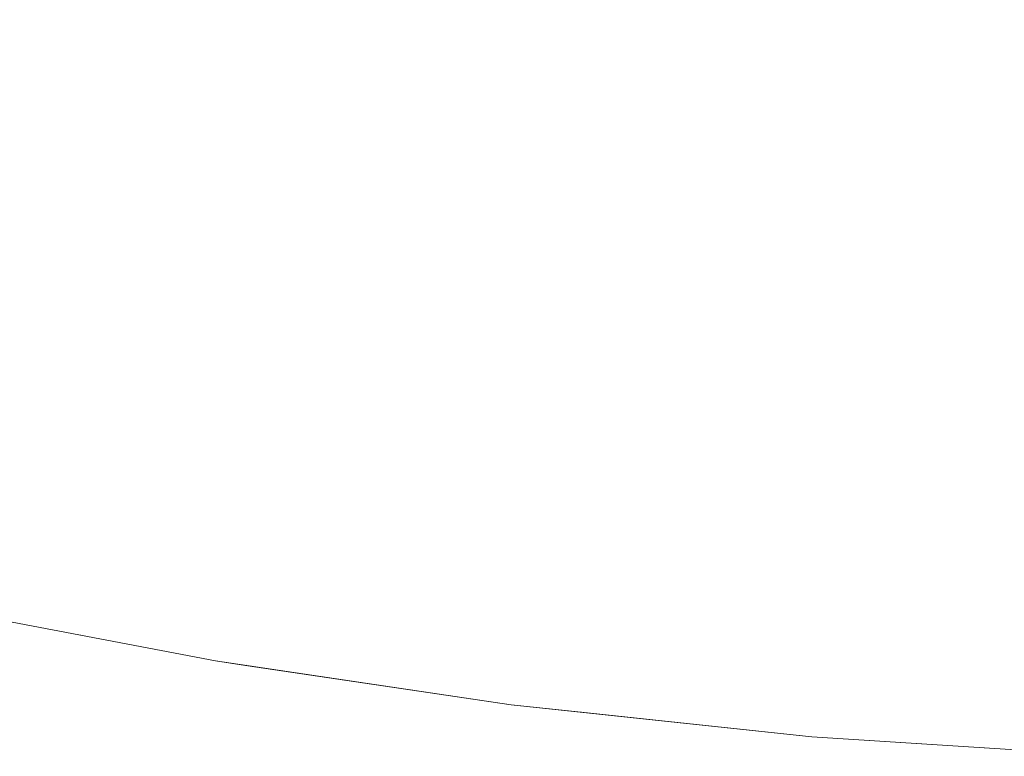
# Model space of a CAD drawing. Header units: centimetres. Extents: x -35.1 to 36.2, y 3.4 to 5.2.
# Tile 23 of 256: x -34.9872 to -34.9633, y 3.4004 to 3.4183. Entities that reach past the tile are written whole.
import ezdxf

# ---------------------------------------------------------------- set-up
doc = ezdxf.new("R2010")
doc.units = ezdxf.units.CM
doc.header["$LTSCALE"] = 2.54
doc.layers.add('Lucido design-1', color=7, linetype='Continuous')

# ---------------------------------------------------------------- blocks, each defined once
blk = doc.blocks.new('Gruppo-4-1')
at = {"color": 7, "linetype": 'Continuous', "lineweight": 9}
for points, invisible_edges in [([(-34.983683, 3.419661, -1872.260948), (-34.986963, 3.420406, -1872.260948), (-34.987591, 3.41894, -1872.263387), (-34.984251, 3.418182, -1872.263387)], 15), ([(-34.984251, 3.418182, -1872.967641), (-34.987591, 3.41894, -1872.967641), (-34.986963, 3.420406, -1872.97008), (-34.983683, 3.419661, -1872.97008)], 15), ([(-34.976999, 3.418393, -1872.260948), (-34.973602, 3.417871, -1872.260948), (-34.973206, 3.419438, -1872.258575), (-34.976538, 3.419949, -1872.258575)], 15), ([(-34.976538, 3.419949, -1872.972454), (-34.973206, 3.419438, -1872.972454), (-34.973602, 3.417871, -1872.97008), (-34.976999, 3.418393, -1872.97008)], 15), ([(-34.984251, 3.418182, -1872.263387), (-34.980867, 3.417498, -1872.263387), (-34.98036, 3.41899, -1872.260948), (-34.983683, 3.419661, -1872.260948)], 15), ([(-34.983683, 3.419661, -1872.97008), (-34.98036, 3.41899, -1872.97008), (-34.980867, 3.417498, -1872.967641), (-34.984251, 3.418182, -1872.967641)], 15), ([(-34.969845, 3.419003, -1872.258575), (-34.973206, 3.419438, -1872.258575), (-34.973602, 3.417871, -1872.260948), (-34.970176, 3.417428, -1872.260948)], 15), ([(-34.970176, 3.417428, -1872.97008), (-34.973602, 3.417871, -1872.97008), (-34.973206, 3.419438, -1872.972454), (-34.969845, 3.419003, -1872.972454)], 15), ([(-34.976999, 3.418393, -1872.260948), (-34.98036, 3.41899, -1872.260948), (-34.980867, 3.417498, -1872.263387), (-34.977443, 3.41689, -1872.263387)], 15), ([(-34.977443, 3.41689, -1872.967641), (-34.980867, 3.417498, -1872.967641), (-34.98036, 3.41899, -1872.97008), (-34.976999, 3.418393, -1872.97008)], 15), ([(-34.970176, 3.417428, -1872.260948), (-34.966724, 3.417063, -1872.260948), (-34.966459, 3.418645, -1872.258575), (-34.969845, 3.419003, -1872.258575)], 15), ([(-34.969845, 3.419003, -1872.972454), (-34.966459, 3.418645, -1872.972454), (-34.966724, 3.417063, -1872.97008), (-34.970176, 3.417428, -1872.97008)], 15), ([(-34.984251, 3.418182, -1872.263387), (-34.987591, 3.41894, -1872.263387), (-34.988195, 3.417531, -1872.26589), (-34.984797, 3.41676, -1872.26589)], 15), ([(-34.984797, 3.41676, -1872.965138), (-34.988195, 3.417531, -1872.965138), (-34.987591, 3.41894, -1872.967641), (-34.984251, 3.418182, -1872.967641)], 15), ([(-34.963053, 3.418366, -1872.258575), (-34.966459, 3.418645, -1872.258575), (-34.966724, 3.417063, -1872.260948), (-34.963253, 3.416779, -1872.260948)], 15), ([(-34.963253, 3.416779, -1872.97008), (-34.966724, 3.417063, -1872.97008), (-34.966459, 3.418645, -1872.972454), (-34.963053, 3.418366, -1872.972454)], 15), ([(-34.977443, 3.41689, -1872.263387), (-34.973985, 3.41636, -1872.263387), (-34.973602, 3.417871, -1872.260948), (-34.976999, 3.418393, -1872.260948)], 15), ([(-34.976999, 3.418393, -1872.97008), (-34.973602, 3.417871, -1872.97008), (-34.973985, 3.41636, -1872.967641), (-34.977443, 3.41689, -1872.967641)], 15), ([(-34.984797, 3.41676, -1872.26589), (-34.981354, 3.416065, -1872.26589), (-34.980867, 3.417498, -1872.263387), (-34.984251, 3.418182, -1872.263387)], 15), ([(-34.984251, 3.418182, -1872.967641), (-34.980867, 3.417498, -1872.967641), (-34.981354, 3.416065, -1872.965138), (-34.984797, 3.41676, -1872.965138)], 15), ([(-34.970176, 3.417428, -1872.260948), (-34.973602, 3.417871, -1872.260948), (-34.973985, 3.41636, -1872.263387), (-34.970495, 3.415908, -1872.263387)], 15), ([(-34.970495, 3.415908, -1872.967641), (-34.973985, 3.41636, -1872.967641), (-34.973602, 3.417871, -1872.97008), (-34.970176, 3.417428, -1872.97008)], 15), ([(-34.984797, 3.41676, -1872.26589), (-34.988195, 3.417531, -1872.26589), (-34.988773, 3.416182, -1872.268455), (-34.985319, 3.415399, -1872.268455)], 15), ([(-34.985319, 3.415399, -1872.962573), (-34.988773, 3.416182, -1872.962573), (-34.988195, 3.417531, -1872.965138), (-34.984797, 3.41676, -1872.965138)], 15), ([(-34.977443, 3.41689, -1872.263387), (-34.980867, 3.417498, -1872.263387), (-34.981354, 3.416065, -1872.26589), (-34.977871, 3.415446, -1872.26589)], 15), ([(-34.977871, 3.415446, -1872.965138), (-34.981354, 3.416065, -1872.965138), (-34.980867, 3.417498, -1872.967641), (-34.977443, 3.41689, -1872.967641)], 15), ([(-34.970495, 3.415908, -1872.263387), (-34.966981, 3.415537, -1872.263387), (-34.966724, 3.417063, -1872.260948), (-34.970176, 3.417428, -1872.260948)], 15), ([(-34.970176, 3.417428, -1872.97008), (-34.966724, 3.417063, -1872.97008), (-34.966981, 3.415537, -1872.967641), (-34.970495, 3.415908, -1872.967641)], 15), ([(-34.977871, 3.415446, -1872.26589), (-34.974352, 3.414906, -1872.26589), (-34.973985, 3.41636, -1872.263387), (-34.977443, 3.41689, -1872.263387)], 15), ([(-34.977443, 3.41689, -1872.967641), (-34.973985, 3.41636, -1872.967641), (-34.974352, 3.414906, -1872.965138), (-34.977871, 3.415446, -1872.965138)], 15), ([(-34.963253, 3.416779, -1872.260948), (-34.966724, 3.417063, -1872.260948), (-34.966981, 3.415537, -1872.263387), (-34.963445, 3.415247, -1872.263387)], 15), ([(-34.963445, 3.415247, -1872.967641), (-34.966981, 3.415537, -1872.967641), (-34.966724, 3.417063, -1872.97008), (-34.963253, 3.416779, -1872.97008)], 15), ([(-34.985319, 3.415399, -1872.268455), (-34.981821, 3.414692, -1872.268455), (-34.981354, 3.416065, -1872.26589), (-34.984797, 3.41676, -1872.26589)], 15), ([(-34.984797, 3.41676, -1872.965138), (-34.981354, 3.416065, -1872.965138), (-34.981821, 3.414692, -1872.962573), (-34.985319, 3.415399, -1872.962573)], 15), ([(-34.963445, 3.415247, -1872.263387), (-34.959894, 3.415039, -1872.263387), (-34.959766, 3.416575, -1872.260948), (-34.963253, 3.416779, -1872.260948)], 15), ([(-34.963253, 3.416779, -1872.97008), (-34.959766, 3.416575, -1872.97008), (-34.959894, 3.415039, -1872.967641), (-34.963445, 3.415247, -1872.967641)], 15), ([(-34.970495, 3.415908, -1872.263387), (-34.973985, 3.41636, -1872.263387), (-34.974352, 3.414906, -1872.26589), (-34.970803, 3.414447, -1872.26589)], 15), ([(-34.970803, 3.414447, -1872.965138), (-34.974352, 3.414906, -1872.965138), (-34.973985, 3.41636, -1872.967641), (-34.970495, 3.415908, -1872.967641)], 15), ([(-34.985319, 3.415399, -1872.268455), (-34.988773, 3.416182, -1872.268455), (-34.989324, 3.414896, -1872.27108), (-34.985818, 3.414101, -1872.27108)], 15), ([(-34.985818, 3.414101, -1872.959948), (-34.989324, 3.414896, -1872.959948), (-34.988773, 3.416182, -1872.962573), (-34.985319, 3.415399, -1872.962573)], 15), ([(-34.977871, 3.415446, -1872.26589), (-34.981354, 3.416065, -1872.26589), (-34.981821, 3.414692, -1872.268455), (-34.978281, 3.414063, -1872.268455)], 15), ([(-34.978281, 3.414063, -1872.962573), (-34.981821, 3.414692, -1872.962573), (-34.981354, 3.416065, -1872.965138), (-34.977871, 3.415446, -1872.965138)], 15), ([(-34.970803, 3.414447, -1872.26589), (-34.967227, 3.414069, -1872.26589), (-34.966981, 3.415537, -1872.263387), (-34.970495, 3.415908, -1872.263387)], 15), ([(-34.970495, 3.415908, -1872.967641), (-34.966981, 3.415537, -1872.967641), (-34.967227, 3.414069, -1872.965138), (-34.970803, 3.414447, -1872.965138)], 15), ([(-34.985818, 3.414101, -1872.27108), (-34.982265, 3.413383, -1872.27108), (-34.981821, 3.414692, -1872.268455), (-34.985319, 3.415399, -1872.268455)], 15), ([(-34.985319, 3.415399, -1872.962573), (-34.981821, 3.414692, -1872.962573), (-34.982265, 3.413383, -1872.959948), (-34.985818, 3.414101, -1872.959948)], 15), ([(-34.978281, 3.414063, -1872.268455), (-34.974705, 3.413514, -1872.268455), (-34.974352, 3.414906, -1872.26589), (-34.977871, 3.415446, -1872.26589)], 15), ([(-34.977871, 3.415446, -1872.965138), (-34.974352, 3.414906, -1872.965138), (-34.974705, 3.413514, -1872.962573), (-34.978281, 3.414063, -1872.962573)], 15), ([(-34.963445, 3.415247, -1872.263387), (-34.966981, 3.415537, -1872.263387), (-34.967227, 3.414069, -1872.26589), (-34.96363, 3.413774, -1872.26589)], 15), ([(-34.96363, 3.413774, -1872.965138), (-34.967227, 3.414069, -1872.965138), (-34.966981, 3.415537, -1872.967641), (-34.963445, 3.415247, -1872.967641)], 15), ([(-34.96363, 3.413774, -1872.26589), (-34.960018, 3.413563, -1872.26589), (-34.959894, 3.415039, -1872.263387), (-34.963445, 3.415247, -1872.263387)], 15), ([(-34.963445, 3.415247, -1872.967641), (-34.959894, 3.415039, -1872.967641), (-34.960018, 3.413563, -1872.965138), (-34.96363, 3.413774, -1872.965138)], 15), ([(-34.985818, 3.414101, -1872.27108), (-34.989324, 3.414896, -1872.27108), (-34.989846, 3.413676, -1872.273762), (-34.98629, 3.412869, -1872.273762)], 15), ([(-34.98629, 3.412869, -1872.957266), (-34.989846, 3.413676, -1872.957266), (-34.989324, 3.414896, -1872.959948), (-34.985818, 3.414101, -1872.959948)], 15), ([(-34.978281, 3.414063, -1872.268455), (-34.981821, 3.414692, -1872.268455), (-34.982265, 3.413383, -1872.27108), (-34.978671, 3.412744, -1872.27108)], 15), ([(-34.978671, 3.412744, -1872.959948), (-34.982265, 3.413383, -1872.959948), (-34.981821, 3.414692, -1872.962573), (-34.978281, 3.414063, -1872.962573)], 15), ([(-34.970803, 3.414447, -1872.26589), (-34.974352, 3.414906, -1872.26589), (-34.974705, 3.413514, -1872.268455), (-34.971097, 3.413047, -1872.268455)], 15), ([(-34.971097, 3.413047, -1872.962573), (-34.974705, 3.413514, -1872.962573), (-34.974352, 3.414906, -1872.965138), (-34.970803, 3.414447, -1872.965138)], 15), ([(-34.971097, 3.413047, -1872.268455), (-34.967463, 3.412663, -1872.268455), (-34.967227, 3.414069, -1872.26589), (-34.970803, 3.414447, -1872.26589)], 15), ([(-34.970803, 3.414447, -1872.965138), (-34.967227, 3.414069, -1872.965138), (-34.967463, 3.412663, -1872.962573), (-34.971097, 3.413047, -1872.962573)], 15), ([(-34.98629, 3.412869, -1872.273762), (-34.982687, 3.412141, -1872.273762), (-34.982265, 3.413383, -1872.27108), (-34.985818, 3.414101, -1872.27108)], 15), ([(-34.985818, 3.414101, -1872.959948), (-34.982265, 3.413383, -1872.959948), (-34.982687, 3.412141, -1872.957266), (-34.98629, 3.412869, -1872.957266)], 15), ([(-34.978671, 3.412744, -1872.27108), (-34.97504, 3.412187, -1872.27108), (-34.974705, 3.413514, -1872.268455), (-34.978281, 3.414063, -1872.268455)], 15), ([(-34.978281, 3.414063, -1872.962573), (-34.974705, 3.413514, -1872.962573), (-34.97504, 3.412187, -1872.959948), (-34.978671, 3.412744, -1872.959948)], 15), ([(-34.96363, 3.413774, -1872.26589), (-34.967227, 3.414069, -1872.26589), (-34.967463, 3.412663, -1872.268455), (-34.963808, 3.412364, -1872.268455)], 15), ([(-34.963808, 3.412364, -1872.962573), (-34.967463, 3.412663, -1872.962573), (-34.967227, 3.414069, -1872.965138), (-34.96363, 3.413774, -1872.965138)], 15), ([(-34.963808, 3.412364, -1872.268455), (-34.960136, 3.412149, -1872.268455), (-34.960018, 3.413563, -1872.26589), (-34.96363, 3.413774, -1872.26589)], 15), ([(-34.96363, 3.413774, -1872.965138), (-34.960018, 3.413563, -1872.965138), (-34.960136, 3.412149, -1872.962573), (-34.963808, 3.412364, -1872.962573)], 15), ([(-34.986736, 3.411708, -1872.276499), (-34.98629, 3.412869, -1872.273762), (-34.989846, 3.413676, -1872.273762), (-34.99034, 3.412526, -1872.276499)], 15), ([(-34.986736, 3.411708, -1872.954529), (-34.99034, 3.412526, -1872.954529), (-34.989846, 3.413676, -1872.957266), (-34.98629, 3.412869, -1872.957266)], 15), ([(-34.971097, 3.413047, -1872.268455), (-34.974705, 3.413514, -1872.268455), (-34.97504, 3.412187, -1872.27108), (-34.971378, 3.411713, -1872.27108)], 15), ([(-34.971378, 3.411713, -1872.959948), (-34.97504, 3.412187, -1872.959948), (-34.974705, 3.413514, -1872.962573), (-34.971097, 3.413047, -1872.962573)], 15), ([(-34.978671, 3.412744, -1872.27108), (-34.982265, 3.413383, -1872.27108), (-34.982687, 3.412141, -1872.273762), (-34.979042, 3.411494, -1872.273762)], 15), ([(-34.979042, 3.411494, -1872.957266), (-34.982687, 3.412141, -1872.957266), (-34.982265, 3.413383, -1872.959948), (-34.978671, 3.412744, -1872.959948)], 15), ([(-34.971378, 3.411713, -1872.27108), (-34.967688, 3.411323, -1872.27108), (-34.967463, 3.412663, -1872.268455), (-34.971097, 3.413047, -1872.268455)], 15), ([(-34.971097, 3.413047, -1872.962573), (-34.967463, 3.412663, -1872.962573), (-34.967688, 3.411323, -1872.959948), (-34.971378, 3.411713, -1872.959948)], 15), ([(-34.983085, 3.41097, -1872.276499), (-34.982687, 3.412141, -1872.273762), (-34.98629, 3.412869, -1872.273762), (-34.986736, 3.411708, -1872.276499)], 15), ([(-34.98629, 3.412869, -1872.957266), (-34.982687, 3.412141, -1872.957266), (-34.983085, 3.41097, -1872.954529), (-34.986736, 3.411708, -1872.954529)], 15), ([(-34.979042, 3.411494, -1872.273762), (-34.975359, 3.410929, -1872.273762), (-34.97504, 3.412187, -1872.27108), (-34.978671, 3.412744, -1872.27108)], 15), ([(-34.978671, 3.412744, -1872.959948), (-34.97504, 3.412187, -1872.959948), (-34.975359, 3.410929, -1872.957266), (-34.979042, 3.411494, -1872.957266)], 15), ([(-34.963808, 3.412364, -1872.268455), (-34.967463, 3.412663, -1872.268455), (-34.967688, 3.411323, -1872.27108), (-34.963977, 3.411019, -1872.27108)], 15), ([(-34.963977, 3.411019, -1872.959948), (-34.967688, 3.411323, -1872.959948), (-34.967463, 3.412663, -1872.962573), (-34.963808, 3.412364, -1872.962573)], 15), ([(-34.99034, 3.412526, -1872.276499), (-34.990802, 3.411447, -1872.279288), (-34.987154, 3.410619, -1872.279288), (-34.986736, 3.411708, -1872.276499)], 15), ([(-34.987154, 3.410619, -1872.95174), (-34.990802, 3.411447, -1872.95174), (-34.99034, 3.412526, -1872.954529), (-34.986736, 3.411708, -1872.954529)], 15), ([(-34.963977, 3.411019, -1872.27108), (-34.960249, 3.410801, -1872.27108), (-34.960136, 3.412149, -1872.268455), (-34.963808, 3.412364, -1872.268455)], 15), ([(-34.963808, 3.412364, -1872.962573), (-34.960136, 3.412149, -1872.962573), (-34.960249, 3.410801, -1872.959948), (-34.963977, 3.411019, -1872.959948)], 15), ([(-34.979391, 3.410314, -1872.276499), (-34.979042, 3.411494, -1872.273762), (-34.982687, 3.412141, -1872.273762), (-34.983085, 3.41097, -1872.276499)], 15), ([(-34.979391, 3.410314, -1872.954529), (-34.983085, 3.41097, -1872.954529), (-34.982687, 3.412141, -1872.957266), (-34.979042, 3.411494, -1872.957266)], 15), ([(-34.971378, 3.411713, -1872.27108), (-34.97504, 3.412187, -1872.27108), (-34.975359, 3.410929, -1872.273762), (-34.971644, 3.410448, -1872.273762)], 15), ([(-34.971644, 3.410448, -1872.957266), (-34.975359, 3.410929, -1872.957266), (-34.97504, 3.412187, -1872.959948), (-34.971378, 3.411713, -1872.959948)], 15), ([(-34.986736, 3.411708, -1872.276499), (-34.987154, 3.410619, -1872.279288), (-34.983458, 3.409872, -1872.279288), (-34.983085, 3.41097, -1872.276499)], 15), ([(-34.986736, 3.411708, -1872.954529), (-34.983085, 3.41097, -1872.954529), (-34.983458, 3.409872, -1872.95174), (-34.987154, 3.410619, -1872.95174)], 15), ([(-34.971644, 3.410448, -1872.273762), (-34.967901, 3.410052, -1872.273762), (-34.967688, 3.411323, -1872.27108), (-34.971378, 3.411713, -1872.27108)], 15), ([(-34.971378, 3.411713, -1872.959948), (-34.967688, 3.411323, -1872.959948), (-34.967901, 3.410052, -1872.957266), (-34.971644, 3.410448, -1872.957266)], 15), ([(-34.987543, 3.409606, -1872.282125), (-34.987154, 3.410619, -1872.279288), (-34.990802, 3.411447, -1872.279288), (-34.991232, 3.410444, -1872.282125)], 15), ([(-34.987543, 3.409606, -1872.948903), (-34.991232, 3.410444, -1872.948903), (-34.990802, 3.411447, -1872.95174), (-34.987154, 3.410619, -1872.95174)], 15), ([(-34.975659, 3.409741, -1872.276499), (-34.975359, 3.410929, -1872.273762), (-34.979042, 3.411494, -1872.273762), (-34.979391, 3.410314, -1872.276499)], 15), ([(-34.979042, 3.411494, -1872.957266), (-34.975359, 3.410929, -1872.957266), (-34.975659, 3.409741, -1872.954529), (-34.979391, 3.410314, -1872.954529)], 15), ([(-34.963977, 3.411019, -1872.27108), (-34.967688, 3.411323, -1872.27108), (-34.967901, 3.410052, -1872.273762), (-34.964137, 3.409744, -1872.273762)], 15), ([(-34.964137, 3.409744, -1872.957266), (-34.967901, 3.410052, -1872.957266), (-34.967688, 3.411323, -1872.959948), (-34.963977, 3.411019, -1872.959948)], 15), ([(-34.983085, 3.41097, -1872.276499), (-34.983458, 3.409872, -1872.279288), (-34.979719, 3.409208, -1872.279288), (-34.979391, 3.410314, -1872.276499)], 15), ([(-34.979719, 3.409208, -1872.95174), (-34.983458, 3.409872, -1872.95174), (-34.983085, 3.41097, -1872.954529), (-34.979391, 3.410314, -1872.954529)], 15), ([(-34.971895, 3.409254, -1872.276499), (-34.971644, 3.410448, -1872.273762), (-34.975359, 3.410929, -1872.273762), (-34.975659, 3.409741, -1872.276499)], 15), ([(-34.971895, 3.409254, -1872.954529), (-34.975659, 3.409741, -1872.954529), (-34.975359, 3.410929, -1872.957266), (-34.971644, 3.410448, -1872.957266)], 15), ([(-34.964137, 3.409744, -1872.273762), (-34.960356, 3.409523, -1872.273762), (-34.960249, 3.410801, -1872.27108), (-34.963977, 3.411019, -1872.27108)], 15), ([(-34.963977, 3.411019, -1872.959948), (-34.960249, 3.410801, -1872.959948), (-34.960356, 3.409523, -1872.957266), (-34.964137, 3.409744, -1872.957266)], 15), ([(-34.983805, 3.408851, -1872.282125), (-34.983458, 3.409872, -1872.279288), (-34.987154, 3.410619, -1872.279288), (-34.987543, 3.409606, -1872.282125)], 15), ([(-34.987154, 3.410619, -1872.95174), (-34.983458, 3.409872, -1872.95174), (-34.983805, 3.408851, -1872.948903), (-34.987543, 3.409606, -1872.948903)], 15), ([(-34.968103, 3.408854, -1872.276499), (-34.967901, 3.410052, -1872.273762), (-34.971644, 3.410448, -1872.273762), (-34.971895, 3.409254, -1872.276499)], 15), ([(-34.971644, 3.410448, -1872.957266), (-34.967901, 3.410052, -1872.957266), (-34.968103, 3.408854, -1872.954529), (-34.971895, 3.409254, -1872.954529)], 15), ([(-34.979391, 3.410314, -1872.276499), (-34.979719, 3.409208, -1872.279288), (-34.975941, 3.408629, -1872.279288), (-34.975659, 3.409741, -1872.276499)], 15), ([(-34.979391, 3.410314, -1872.954529), (-34.975659, 3.409741, -1872.954529), (-34.975941, 3.408629, -1872.95174), (-34.979719, 3.409208, -1872.95174)], 15), ([(-34.964137, 3.409744, -1872.273762), (-34.967901, 3.410052, -1872.273762), (-34.968103, 3.408854, -1872.276499), (-34.964288, 3.408541, -1872.276499)], 15), ([(-34.964288, 3.408541, -1872.954529), (-34.968103, 3.408854, -1872.954529), (-34.967901, 3.410052, -1872.957266), (-34.964137, 3.409744, -1872.957266)], 15), ([(-34.980023, 3.408179, -1872.282125), (-34.979719, 3.409208, -1872.279288), (-34.983458, 3.409872, -1872.279288), (-34.983805, 3.408851, -1872.282125)], 15), ([(-34.980023, 3.408179, -1872.948903), (-34.983805, 3.408851, -1872.948903), (-34.983458, 3.409872, -1872.95174), (-34.979719, 3.409208, -1872.95174)], 15), ([(-34.975659, 3.409741, -1872.276499), (-34.975941, 3.408629, -1872.279288), (-34.97213, 3.408135, -1872.279288), (-34.971895, 3.409254, -1872.276499)], 15), ([(-34.97213, 3.408135, -1872.95174), (-34.975941, 3.408629, -1872.95174), (-34.975659, 3.409741, -1872.954529), (-34.971895, 3.409254, -1872.954529)], 15), ([(-34.964288, 3.408541, -1872.276499), (-34.960457, 3.408317, -1872.276499), (-34.960356, 3.409523, -1872.273762), (-34.964137, 3.409744, -1872.273762)], 15), ([(-34.964137, 3.409744, -1872.957266), (-34.960356, 3.409523, -1872.957266), (-34.960457, 3.408317, -1872.954529), (-34.964288, 3.408541, -1872.954529)], 15), ([(-34.987543, 3.409606, -1872.282125), (-34.987901, 3.408672, -1872.285009), (-34.984125, 3.407909, -1872.285009), (-34.983805, 3.408851, -1872.282125)], 15), ([(-34.987543, 3.409606, -1872.948903), (-34.983805, 3.408851, -1872.948903), (-34.984125, 3.407909, -1872.946019), (-34.987901, 3.408672, -1872.946019)], 15), ([(-34.976203, 3.407593, -1872.282125), (-34.975941, 3.408629, -1872.279288), (-34.979719, 3.409208, -1872.279288), (-34.980023, 3.408179, -1872.282125)], 15), ([(-34.979719, 3.409208, -1872.95174), (-34.975941, 3.408629, -1872.95174), (-34.976203, 3.407593, -1872.948903), (-34.980023, 3.408179, -1872.948903)], 15), ([(-34.971895, 3.409254, -1872.276499), (-34.97213, 3.408135, -1872.279288), (-34.968291, 3.40773, -1872.279288), (-34.968103, 3.408854, -1872.276499)], 15), ([(-34.971895, 3.409254, -1872.954529), (-34.968103, 3.408854, -1872.954529), (-34.968291, 3.40773, -1872.95174), (-34.97213, 3.408135, -1872.95174)], 15), ([(-34.983805, 3.408851, -1872.282125), (-34.984125, 3.407909, -1872.285009), (-34.980304, 3.40723, -1872.285009), (-34.980023, 3.408179, -1872.282125)], 15), ([(-34.980304, 3.40723, -1872.946019), (-34.984125, 3.407909, -1872.946019), (-34.983805, 3.408851, -1872.948903), (-34.980023, 3.408179, -1872.948903)], 15), ([(-34.964288, 3.408541, -1872.276499), (-34.968103, 3.408854, -1872.276499), (-34.968291, 3.40773, -1872.279288), (-34.96443, 3.407413, -1872.279288)], 15), ([(-34.96443, 3.407413, -1872.95174), (-34.968291, 3.40773, -1872.95174), (-34.968103, 3.408854, -1872.954529), (-34.964288, 3.408541, -1872.954529)], 15), ([(-34.984417, 3.407048, -1872.287934), (-34.984125, 3.407909, -1872.285009), (-34.987901, 3.408672, -1872.285009), (-34.988229, 3.407818, -1872.287934)], 15), ([(-34.987901, 3.408672, -1872.946019), (-34.984125, 3.407909, -1872.946019), (-34.984417, 3.407048, -1872.943094), (-34.988229, 3.407818, -1872.943094)], 15), ([(-34.972349, 3.407094, -1872.282125), (-34.97213, 3.408135, -1872.279288), (-34.975941, 3.408629, -1872.279288), (-34.976203, 3.407593, -1872.282125)], 15), ([(-34.972349, 3.407094, -1872.948903), (-34.976203, 3.407593, -1872.948903), (-34.975941, 3.408629, -1872.95174), (-34.97213, 3.408135, -1872.95174)], 15), ([(-34.96443, 3.407413, -1872.279288), (-34.960551, 3.407186, -1872.279288), (-34.960457, 3.408317, -1872.276499), (-34.964288, 3.408541, -1872.276499)], 15), ([(-34.964288, 3.408541, -1872.954529), (-34.960457, 3.408317, -1872.954529), (-34.960551, 3.407186, -1872.95174), (-34.96443, 3.407413, -1872.95174)], 15), ([(-34.980023, 3.408179, -1872.282125), (-34.980304, 3.40723, -1872.285009), (-34.976445, 3.406638, -1872.285009), (-34.976203, 3.407593, -1872.282125)], 15), ([(-34.980023, 3.408179, -1872.948903), (-34.976203, 3.407593, -1872.948903), (-34.976445, 3.406638, -1872.946019), (-34.980304, 3.40723, -1872.946019)], 15), ([(-34.968467, 3.406684, -1872.282125), (-34.968291, 3.40773, -1872.279288), (-34.97213, 3.408135, -1872.279288), (-34.972349, 3.407094, -1872.282125)], 15), ([(-34.97213, 3.408135, -1872.95174), (-34.968291, 3.40773, -1872.95174), (-34.968467, 3.406684, -1872.948903), (-34.972349, 3.407094, -1872.948903)], 15), ([(-34.988229, 3.407818, -1872.287934), (-34.988525, 3.407048, -1872.290899), (-34.984681, 3.406271, -1872.290899), (-34.984417, 3.407048, -1872.287934)], 15), ([(-34.988229, 3.407818, -1872.943094), (-34.984417, 3.407048, -1872.943094), (-34.984681, 3.406271, -1872.940129), (-34.988525, 3.407048, -1872.940129)], 15), ([(-34.980561, 3.406363, -1872.287934), (-34.980304, 3.40723, -1872.285009), (-34.984125, 3.407909, -1872.285009), (-34.984417, 3.407048, -1872.287934)], 15), ([(-34.980561, 3.406363, -1872.943094), (-34.984417, 3.407048, -1872.943094), (-34.984125, 3.407909, -1872.946019), (-34.980304, 3.40723, -1872.946019)], 15), ([(-34.976203, 3.407593, -1872.282125), (-34.976445, 3.406638, -1872.285009), (-34.972551, 3.406134, -1872.285009), (-34.972349, 3.407094, -1872.282125)], 15), ([(-34.972551, 3.406134, -1872.946019), (-34.976445, 3.406638, -1872.946019), (-34.976203, 3.407593, -1872.948903), (-34.972349, 3.407094, -1872.948903)], 15), ([(-34.964562, 3.406364, -1872.282125), (-34.96443, 3.407413, -1872.279288), (-34.968291, 3.40773, -1872.279288), (-34.968467, 3.406684, -1872.282125)], 15), ([(-34.964562, 3.406364, -1872.948903), (-34.968467, 3.406684, -1872.948903), (-34.968291, 3.40773, -1872.95174), (-34.96443, 3.407413, -1872.95174)], 15), ([(-34.960639, 3.406135, -1872.282125), (-34.960551, 3.407186, -1872.279288), (-34.96443, 3.407413, -1872.279288), (-34.964562, 3.406364, -1872.282125)], 15), ([(-34.96443, 3.407413, -1872.95174), (-34.960551, 3.407186, -1872.95174), (-34.960639, 3.406135, -1872.948903), (-34.964562, 3.406364, -1872.948903)], 15), ([(-34.984916, 3.40558, -1872.293898), (-34.984681, 3.406271, -1872.290899), (-34.988525, 3.407048, -1872.290899), (-34.988788, 3.406363, -1872.293898)], 15), ([(-34.988525, 3.407048, -1872.940129), (-34.984681, 3.406271, -1872.940129), (-34.984916, 3.40558, -1872.93713), (-34.988788, 3.406363, -1872.93713)], 15), ([(-34.984417, 3.407048, -1872.287934), (-34.984681, 3.406271, -1872.290899), (-34.980793, 3.40558, -1872.290899), (-34.980561, 3.406363, -1872.287934)], 15), ([(-34.980793, 3.40558, -1872.940129), (-34.984681, 3.406271, -1872.940129), (-34.984417, 3.407048, -1872.943094), (-34.980561, 3.406363, -1872.943094)], 15), ([(-34.976666, 3.405765, -1872.287934), (-34.976445, 3.406638, -1872.285009), (-34.980304, 3.40723, -1872.285009), (-34.980561, 3.406363, -1872.287934)], 15), ([(-34.980304, 3.40723, -1872.946019), (-34.976445, 3.406638, -1872.946019), (-34.976666, 3.405765, -1872.943094), (-34.980561, 3.406363, -1872.943094)], 15), ([(-34.972349, 3.407094, -1872.282125), (-34.972551, 3.406134, -1872.285009), (-34.968629, 3.40572, -1872.285009), (-34.968467, 3.406684, -1872.282125)], 15), ([(-34.972349, 3.407094, -1872.948903), (-34.968467, 3.406684, -1872.948903), (-34.968629, 3.40572, -1872.946019), (-34.972551, 3.406134, -1872.946019)], 15), ([(-34.972735, 3.405257, -1872.287934), (-34.972551, 3.406134, -1872.285009), (-34.976445, 3.406638, -1872.285009), (-34.976666, 3.405765, -1872.287934)], 15), ([(-34.972735, 3.405257, -1872.943094), (-34.976666, 3.405765, -1872.943094), (-34.976445, 3.406638, -1872.946019), (-34.972551, 3.406134, -1872.946019)], 15), ([(-34.968467, 3.406684, -1872.282125), (-34.968629, 3.40572, -1872.285009), (-34.964683, 3.405396, -1872.285009), (-34.964562, 3.406364, -1872.282125)], 15), ([(-34.964683, 3.405396, -1872.946019), (-34.968629, 3.40572, -1872.946019), (-34.968467, 3.406684, -1872.948903), (-34.964562, 3.406364, -1872.948903)], 15), ([(-34.988788, 3.406363, -1872.293898), (-34.989017, 3.405765, -1872.296927), (-34.985121, 3.404978, -1872.296927), (-34.984916, 3.40558, -1872.293898)], 15), ([(-34.988788, 3.406363, -1872.93713), (-34.984916, 3.40558, -1872.93713), (-34.985121, 3.404978, -1872.934101), (-34.989017, 3.405765, -1872.934101)], 15), ([(-34.980561, 3.406363, -1872.287934), (-34.980793, 3.40558, -1872.290899), (-34.976865, 3.404978, -1872.290899), (-34.976666, 3.405765, -1872.287934)], 15), ([(-34.980561, 3.406363, -1872.943094), (-34.976666, 3.405765, -1872.943094), (-34.976865, 3.404978, -1872.940129), (-34.980793, 3.40558, -1872.940129)], 15), ([(-34.964562, 3.406364, -1872.282125), (-34.964683, 3.405396, -1872.285009), (-34.960721, 3.405164, -1872.285009), (-34.960639, 3.406135, -1872.282125)], 15), ([(-34.964562, 3.406364, -1872.948903), (-34.960639, 3.406135, -1872.948903), (-34.960721, 3.405164, -1872.946019), (-34.964683, 3.405396, -1872.946019)], 15), ([(-34.980999, 3.404885, -1872.293898), (-34.980793, 3.40558, -1872.290899), (-34.984681, 3.406271, -1872.290899), (-34.984916, 3.40558, -1872.293898)], 15), ([(-34.980999, 3.404885, -1872.93713), (-34.984916, 3.40558, -1872.93713), (-34.984681, 3.406271, -1872.940129), (-34.980793, 3.40558, -1872.940129)], 15), ([(-34.968777, 3.404838, -1872.287934), (-34.968629, 3.40572, -1872.285009), (-34.972551, 3.406134, -1872.285009), (-34.972735, 3.405257, -1872.287934)], 15), ([(-34.972551, 3.406134, -1872.946019), (-34.968629, 3.40572, -1872.946019), (-34.968777, 3.404838, -1872.943094), (-34.972735, 3.405257, -1872.943094)], 15), ([(-34.985295, 3.404465, -1872.299984), (-34.985121, 3.404978, -1872.296927), (-34.989017, 3.405765, -1872.296927), (-34.989212, 3.405257, -1872.299984)], 15), ([(-34.989017, 3.405765, -1872.934101), (-34.985121, 3.404978, -1872.934101), (-34.985295, 3.404465, -1872.931044), (-34.989212, 3.405257, -1872.931044)], 15), ([(-34.976666, 3.405765, -1872.287934), (-34.976865, 3.404978, -1872.290899), (-34.972902, 3.404465, -1872.290899), (-34.972735, 3.405257, -1872.287934)], 15), ([(-34.972902, 3.404465, -1872.940129), (-34.976865, 3.404978, -1872.940129), (-34.976666, 3.405765, -1872.943094), (-34.972735, 3.405257, -1872.943094)], 15), ([(-34.964795, 3.404512, -1872.287934), (-34.964683, 3.405396, -1872.285009), (-34.968629, 3.40572, -1872.285009), (-34.968777, 3.404838, -1872.287934)], 15), ([(-34.964795, 3.404512, -1872.943094), (-34.968777, 3.404838, -1872.943094), (-34.968629, 3.40572, -1872.946019), (-34.964683, 3.405396, -1872.946019)], 15), ([(-34.984916, 3.40558, -1872.293898), (-34.985121, 3.404978, -1872.296927), (-34.981179, 3.404278, -1872.296927), (-34.980999, 3.404885, -1872.293898)], 15), ([(-34.981179, 3.404278, -1872.934101), (-34.985121, 3.404978, -1872.934101), (-34.984916, 3.40558, -1872.93713), (-34.980999, 3.404885, -1872.93713)], 15), ([(-34.977042, 3.404278, -1872.293898), (-34.976865, 3.404978, -1872.290899), (-34.980793, 3.40558, -1872.290899), (-34.980999, 3.404885, -1872.293898)], 15), ([(-34.980793, 3.40558, -1872.940129), (-34.976865, 3.404978, -1872.940129), (-34.977042, 3.404278, -1872.93713), (-34.980999, 3.404885, -1872.93713)], 15), ([(-34.960795, 3.404278, -1872.287934), (-34.960721, 3.405164, -1872.285009), (-34.964683, 3.405396, -1872.285009), (-34.964795, 3.404512, -1872.287934)], 15), ([(-34.964683, 3.405396, -1872.946019), (-34.960721, 3.405164, -1872.946019), (-34.960795, 3.404278, -1872.943094), (-34.964795, 3.404512, -1872.943094)], 15), ([(-34.989212, 3.405257, -1872.299984), (-34.989373, 3.404838, -1872.303063), (-34.985438, 3.404043, -1872.303063), (-34.985295, 3.404465, -1872.299984)], 15), ([(-34.989212, 3.405257, -1872.931044), (-34.985295, 3.404465, -1872.931044), (-34.985438, 3.404043, -1872.927965), (-34.989373, 3.404838, -1872.927965)], 15), ([(-34.972735, 3.405257, -1872.287934), (-34.972902, 3.404465, -1872.290899), (-34.96891, 3.404043, -1872.290899), (-34.968777, 3.404838, -1872.287934)], 15), ([(-34.972735, 3.405257, -1872.943094), (-34.968777, 3.404838, -1872.943094), (-34.96891, 3.404043, -1872.940129), (-34.972902, 3.404465, -1872.940129)], 15), ([(-34.981332, 3.403761, -1872.299984), (-34.981179, 3.404278, -1872.296927), (-34.985121, 3.404978, -1872.296927), (-34.985295, 3.404465, -1872.299984)], 15), ([(-34.981332, 3.403761, -1872.931044), (-34.985295, 3.404465, -1872.931044), (-34.985121, 3.404978, -1872.934101), (-34.981179, 3.404278, -1872.934101)], 15), ([(-34.980999, 3.404885, -1872.293898), (-34.981179, 3.404278, -1872.296927), (-34.977197, 3.403667, -1872.296927), (-34.977042, 3.404278, -1872.293898)], 15), ([(-34.980999, 3.404885, -1872.93713), (-34.977042, 3.404278, -1872.93713), (-34.977197, 3.403667, -1872.934101), (-34.981179, 3.404278, -1872.934101)], 15), ([(-34.97305, 3.403761, -1872.293898), (-34.972902, 3.404465, -1872.290899), (-34.976865, 3.404978, -1872.290899), (-34.977042, 3.404278, -1872.293898)], 15), ([(-34.97305, 3.403761, -1872.93713), (-34.977042, 3.404278, -1872.93713), (-34.976865, 3.404978, -1872.940129), (-34.972902, 3.404465, -1872.940129)], 15), ([(-34.98555, 3.403714, -1872.30616), (-34.985438, 3.404043, -1872.303063), (-34.989373, 3.404838, -1872.303063), (-34.989498, 3.404512, -1872.30616)], 15), ([(-34.989373, 3.404838, -1872.927965), (-34.985438, 3.404043, -1872.927965), (-34.98555, 3.403714, -1872.924868), (-34.989498, 3.404512, -1872.924868)], 15), ([(-34.968777, 3.404838, -1872.287934), (-34.96891, 3.404043, -1872.290899), (-34.964895, 3.403714, -1872.290899), (-34.964795, 3.404512, -1872.287934)], 15), ([(-34.964895, 3.403714, -1872.940129), (-34.96891, 3.404043, -1872.940129), (-34.968777, 3.404838, -1872.943094), (-34.964795, 3.404512, -1872.943094)], 15), ([(-34.989498, 3.404512, -1872.30616), (-34.989588, 3.404278, -1872.30927), (-34.98563, 3.403478, -1872.30927), (-34.98555, 3.403714, -1872.30616)], 15), ([(-34.989498, 3.404512, -1872.924868), (-34.98555, 3.403714, -1872.924868), (-34.98563, 3.403478, -1872.921758), (-34.989588, 3.404278, -1872.921758)], 15), ([(-34.985295, 3.404465, -1872.299984), (-34.985438, 3.404043, -1872.303063), (-34.981458, 3.403336, -1872.303063), (-34.981332, 3.403761, -1872.299984)], 15), ([(-34.981458, 3.403336, -1872.927965), (-34.985438, 3.404043, -1872.927965), (-34.985295, 3.404465, -1872.931044), (-34.981332, 3.403761, -1872.931044)], 15), ([(-34.969029, 3.403336, -1872.293898), (-34.96891, 3.404043, -1872.290899), (-34.972902, 3.404465, -1872.290899), (-34.97305, 3.403761, -1872.293898)], 15), ([(-34.972902, 3.404465, -1872.940129), (-34.96891, 3.404043, -1872.940129), (-34.969029, 3.403336, -1872.93713), (-34.97305, 3.403761, -1872.93713)], 15), ([(-34.964795, 3.404512, -1872.287934), (-34.964895, 3.403714, -1872.290899), (-34.960862, 3.403478, -1872.290899), (-34.960795, 3.404278, -1872.287934)], 15), ([(-34.964795, 3.404512, -1872.943094), (-34.960795, 3.404278, -1872.943094), (-34.960862, 3.403478, -1872.940129), (-34.964895, 3.403714, -1872.940129)], 15), ([(-34.985678, 3.403336, -1872.31239), (-34.98563, 3.403478, -1872.30927), (-34.989588, 3.404278, -1872.30927), (-34.989642, 3.404137, -1872.31239)], 15), ([(-34.989588, 3.404278, -1872.921758), (-34.98563, 3.403478, -1872.921758), (-34.985678, 3.403336, -1872.918638), (-34.989642, 3.404137, -1872.918638)], 15), ([(-34.977328, 3.403147, -1872.299984), (-34.977197, 3.403667, -1872.296927), (-34.981179, 3.404278, -1872.296927), (-34.981332, 3.403761, -1872.299984)], 15), ([(-34.981179, 3.404278, -1872.934101), (-34.977197, 3.403667, -1872.934101), (-34.977328, 3.403147, -1872.931044), (-34.981332, 3.403761, -1872.931044)], 15), ([(-34.977042, 3.404278, -1872.293898), (-34.977197, 3.403667, -1872.296927), (-34.973179, 3.403147, -1872.296927), (-34.97305, 3.403761, -1872.293898)], 15), ([(-34.973179, 3.403147, -1872.934101), (-34.977197, 3.403667, -1872.934101), (-34.977042, 3.404278, -1872.93713), (-34.97305, 3.403761, -1872.93713)], 15), ([(-34.985678, 3.403336, -1872.31239), (-34.989642, 3.404137, -1872.31239), (-34.989431, 3.404042, -1872.315514)], 11), ([(-34.989431, 3.404042, -1872.915514), (-34.989642, 3.404137, -1872.918638), (-34.985678, 3.403336, -1872.918638)], 11), ([(-34.989431, 3.404042, -1872.315514), (-34.98241, 3.402698, -1872.315514), (-34.985678, 3.403336, -1872.31239)], 10), ([(-34.98241, 3.402698, -1872.915514), (-34.98241, 3.402698, -1872.315514), (-34.989431, 3.404042, -1872.315514), (-34.989431, 3.404042, -1872.915514)], 5), ([(-34.985678, 3.403336, -1872.918638), (-34.98241, 3.402698, -1872.915514), (-34.989431, 3.404042, -1872.915514)], 9), ([(-34.981556, 3.403004, -1872.30616), (-34.981458, 3.403336, -1872.303063), (-34.985438, 3.404043, -1872.303063), (-34.98555, 3.403714, -1872.30616)], 15), ([(-34.981556, 3.403004, -1872.924868), (-34.98555, 3.403714, -1872.924868), (-34.985438, 3.404043, -1872.927965), (-34.981458, 3.403336, -1872.927965)], 15), ([(-34.964984, 3.403004, -1872.293898), (-34.964895, 3.403714, -1872.290899), (-34.96891, 3.404043, -1872.290899), (-34.969029, 3.403336, -1872.293898)], 15), ([(-34.964984, 3.403004, -1872.93713), (-34.969029, 3.403336, -1872.93713), (-34.96891, 3.404043, -1872.940129), (-34.964895, 3.403714, -1872.940129)], 15), ([(-34.98555, 3.403714, -1872.30616), (-34.98563, 3.403478, -1872.30927), (-34.981626, 3.402767, -1872.30927), (-34.981556, 3.403004, -1872.30616)], 15), ([(-34.981626, 3.402767, -1872.921758), (-34.98563, 3.403478, -1872.921758), (-34.98555, 3.403714, -1872.924868), (-34.981556, 3.403004, -1872.924868)], 15), ([(-34.981332, 3.403761, -1872.299984), (-34.981458, 3.403336, -1872.303063), (-34.977436, 3.402719, -1872.303063), (-34.977328, 3.403147, -1872.299984)], 15), ([(-34.981332, 3.403761, -1872.931044), (-34.977328, 3.403147, -1872.931044), (-34.977436, 3.402719, -1872.927965), (-34.981458, 3.403336, -1872.927965)], 15), ([(-34.97305, 3.403761, -1872.293898), (-34.973179, 3.403147, -1872.296927), (-34.969132, 3.402719, -1872.296927), (-34.969029, 3.403336, -1872.293898)], 15), ([(-34.97305, 3.403761, -1872.93713), (-34.969029, 3.403336, -1872.93713), (-34.969132, 3.402719, -1872.934101), (-34.973179, 3.403147, -1872.934101)], 15), ([(-34.960921, 3.402767, -1872.293898), (-34.960862, 3.403478, -1872.290899), (-34.964895, 3.403714, -1872.290899), (-34.964984, 3.403004, -1872.293898)], 15), ([(-34.964895, 3.403714, -1872.940129), (-34.960862, 3.403478, -1872.940129), (-34.960921, 3.402767, -1872.93713), (-34.964984, 3.403004, -1872.93713)], 15), ([(-34.981669, 3.402624, -1872.31239), (-34.981626, 3.402767, -1872.30927), (-34.98563, 3.403478, -1872.30927), (-34.985678, 3.403336, -1872.31239)], 15), ([(-34.981669, 3.402624, -1872.918638), (-34.985678, 3.403336, -1872.918638), (-34.98563, 3.403478, -1872.921758), (-34.981626, 3.402767, -1872.921758)], 15), ([(-34.973289, 3.402624, -1872.299984), (-34.973179, 3.403147, -1872.296927), (-34.977197, 3.403667, -1872.296927), (-34.977328, 3.403147, -1872.299984)], 15), ([(-34.973289, 3.402624, -1872.931044), (-34.977328, 3.403147, -1872.931044), (-34.977197, 3.403667, -1872.934101), (-34.973179, 3.403147, -1872.934101)], 15), ([(-34.981669, 3.402624, -1872.31239), (-34.985678, 3.403336, -1872.31239), (-34.98241, 3.402698, -1872.315514)], 11), ([(-34.98241, 3.402698, -1872.915514), (-34.985678, 3.403336, -1872.918638), (-34.981669, 3.402624, -1872.918638)], 11), ([(-34.977521, 3.402385, -1872.30616), (-34.977436, 3.402719, -1872.303063), (-34.981458, 3.403336, -1872.303063), (-34.981556, 3.403004, -1872.30616)], 15), ([(-34.981458, 3.403336, -1872.927965), (-34.977436, 3.402719, -1872.927965), (-34.977521, 3.402385, -1872.924868), (-34.981556, 3.403004, -1872.924868)], 15), ([(-34.969029, 3.403336, -1872.293898), (-34.969132, 3.402719, -1872.296927), (-34.965062, 3.402385, -1872.296927), (-34.964984, 3.403004, -1872.293898)], 15), ([(-34.965062, 3.402385, -1872.934101), (-34.969132, 3.402719, -1872.934101), (-34.969029, 3.403336, -1872.93713), (-34.964984, 3.403004, -1872.93713)], 15), ([(-34.981556, 3.403004, -1872.30616), (-34.981626, 3.402767, -1872.30927), (-34.977581, 3.402146, -1872.30927), (-34.977521, 3.402385, -1872.30616)], 15), ([(-34.981556, 3.403004, -1872.924868), (-34.977521, 3.402385, -1872.924868), (-34.977581, 3.402146, -1872.921758), (-34.981626, 3.402767, -1872.921758)], 15), ([(-34.977328, 3.403147, -1872.299984), (-34.977436, 3.402719, -1872.303063), (-34.97338, 3.402194, -1872.303063), (-34.973289, 3.402624, -1872.299984)], 15), ([(-34.97338, 3.402194, -1872.927965), (-34.977436, 3.402719, -1872.927965), (-34.977328, 3.403147, -1872.931044), (-34.973289, 3.402624, -1872.931044)], 15), ([(-34.969221, 3.402194, -1872.299984), (-34.969132, 3.402719, -1872.296927), (-34.973179, 3.403147, -1872.296927), (-34.973289, 3.402624, -1872.299984)], 15), ([(-34.973179, 3.403147, -1872.934101), (-34.969132, 3.402719, -1872.934101), (-34.969221, 3.402194, -1872.931044), (-34.973289, 3.402624, -1872.931044)], 15), ([(-34.964984, 3.403004, -1872.293898), (-34.965062, 3.402385, -1872.296927), (-34.960973, 3.402146, -1872.296927), (-34.960921, 3.402767, -1872.293898)], 15), ([(-34.964984, 3.403004, -1872.93713), (-34.960921, 3.402767, -1872.93713), (-34.960973, 3.402146, -1872.934101), (-34.965062, 3.402385, -1872.934101)], 15), ([(-34.977618, 3.402002, -1872.31239), (-34.977581, 3.402146, -1872.30927), (-34.981626, 3.402767, -1872.30927), (-34.981669, 3.402624, -1872.31239)], 15), ([(-34.981626, 3.402767, -1872.921758), (-34.977581, 3.402146, -1872.921758), (-34.977618, 3.402002, -1872.918638), (-34.981669, 3.402624, -1872.918638)], 15), ([(-34.98241, 3.402698, -1872.315514), (-34.981681, 3.40259, -1872.315514), (-34.981669, 3.402624, -1872.31239)], 10), ([(-34.98241, 3.402698, -1872.915514), (-34.975234, 3.401633, -1872.915514), (-34.975234, 3.401633, -1872.315514), (-34.981681, 3.40259, -1872.315514)], 10), ([(-34.981681, 3.40259, -1872.315514), (-34.98241, 3.402698, -1872.315514), (-34.98241, 3.402698, -1872.915514)], 10), ([(-34.98241, 3.402698, -1872.915514), (-34.981669, 3.402624, -1872.918638), (-34.977618, 3.402002, -1872.918638)], 11), ([(-34.977618, 3.402002, -1872.918638), (-34.975234, 3.401633, -1872.915514), (-34.98241, 3.402698, -1872.915514)], 9), ([(-34.977618, 3.402002, -1872.31239), (-34.981669, 3.402624, -1872.31239), (-34.981681, 3.40259, -1872.315514)], 11), ([(-34.981681, 3.40259, -1872.315514), (-34.975234, 3.401633, -1872.315514), (-34.977618, 3.402002, -1872.31239)], 10), ([(-34.97345, 3.401858, -1872.30616), (-34.97338, 3.402194, -1872.303063), (-34.977436, 3.402719, -1872.303063), (-34.977521, 3.402385, -1872.30616)], 15), ([(-34.97345, 3.401858, -1872.924868), (-34.977521, 3.402385, -1872.924868), (-34.977436, 3.402719, -1872.927965), (-34.97338, 3.402194, -1872.927965)], 15), ([(-34.973289, 3.402624, -1872.299984), (-34.97338, 3.402194, -1872.303063), (-34.969293, 3.401762, -1872.303063), (-34.969221, 3.402194, -1872.299984)], 15), ([(-34.973289, 3.402624, -1872.931044), (-34.969221, 3.402194, -1872.931044), (-34.969293, 3.401762, -1872.927965), (-34.97338, 3.402194, -1872.927965)], 15), ([(-34.965128, 3.401858, -1872.299984), (-34.965062, 3.402385, -1872.296927), (-34.969132, 3.402719, -1872.296927), (-34.969221, 3.402194, -1872.299984)], 15), ([(-34.965128, 3.401858, -1872.931044), (-34.969221, 3.402194, -1872.931044), (-34.969132, 3.402719, -1872.934101), (-34.965062, 3.402385, -1872.934101)], 15), ([(-34.977521, 3.402385, -1872.30616), (-34.977581, 3.402146, -1872.30927), (-34.973501, 3.401618, -1872.30927), (-34.97345, 3.401858, -1872.30616)], 15), ([(-34.973501, 3.401618, -1872.921758), (-34.977581, 3.402146, -1872.921758), (-34.977521, 3.402385, -1872.924868), (-34.97345, 3.401858, -1872.924868)], 15), ([(-34.961017, 3.401618, -1872.299984), (-34.960973, 3.402146, -1872.296927), (-34.965062, 3.402385, -1872.296927), (-34.965128, 3.401858, -1872.299984)], 15), ([(-34.965062, 3.402385, -1872.934101), (-34.960973, 3.402146, -1872.934101), (-34.961017, 3.401618, -1872.931044), (-34.965128, 3.401858, -1872.931044)], 15), ([(-34.973531, 3.401474, -1872.31239), (-34.973501, 3.401618, -1872.30927), (-34.977581, 3.402146, -1872.30927), (-34.977618, 3.402002, -1872.31239)], 15), ([(-34.973531, 3.401474, -1872.918638), (-34.977618, 3.402002, -1872.918638), (-34.977581, 3.402146, -1872.921758), (-34.973501, 3.401618, -1872.921758)], 15), ([(-34.96935, 3.401425, -1872.30616), (-34.969293, 3.401762, -1872.303063), (-34.97338, 3.402194, -1872.303063), (-34.97345, 3.401858, -1872.30616)], 15), ([(-34.97338, 3.402194, -1872.927965), (-34.969293, 3.401762, -1872.927965), (-34.96935, 3.401425, -1872.924868), (-34.97345, 3.401858, -1872.924868)], 15), ([(-34.969221, 3.402194, -1872.299984), (-34.969293, 3.401762, -1872.303063), (-34.965182, 3.401425, -1872.303063), (-34.965128, 3.401858, -1872.299984)], 15), ([(-34.965182, 3.401425, -1872.927965), (-34.969293, 3.401762, -1872.927965), (-34.969221, 3.402194, -1872.931044), (-34.965128, 3.401858, -1872.931044)], 15), ([(-34.973531, 3.401474, -1872.31239), (-34.977618, 3.402002, -1872.31239), (-34.975234, 3.401633, -1872.315514)], 11), ([(-34.975234, 3.401633, -1872.915514), (-34.977618, 3.402002, -1872.918638), (-34.973531, 3.401474, -1872.918638)], 11), ([(-34.97345, 3.401858, -1872.30616), (-34.973501, 3.401618, -1872.30927), (-34.96939, 3.401184, -1872.30927), (-34.96935, 3.401425, -1872.30616)], 15), ([(-34.97345, 3.401858, -1872.924868), (-34.96935, 3.401425, -1872.924868), (-34.96939, 3.401184, -1872.921758), (-34.973501, 3.401618, -1872.921758)], 15), ([(-34.965128, 3.401858, -1872.299984), (-34.965182, 3.401425, -1872.303063), (-34.961054, 3.401184, -1872.303063), (-34.961017, 3.401618, -1872.299984)], 15), ([(-34.965128, 3.401858, -1872.931044), (-34.961017, 3.401618, -1872.931044), (-34.961054, 3.401184, -1872.927965), (-34.965182, 3.401425, -1872.927965)], 15), ([(-34.975234, 3.401633, -1872.315514), (-34.973538, 3.401452, -1872.315514), (-34.973531, 3.401474, -1872.31239)], 10), ([(-34.975234, 3.401633, -1872.915514), (-34.967939, 3.400857, -1872.915514), (-34.967939, 3.400857, -1872.315514), (-34.973538, 3.401452, -1872.315514)], 10), ([(-34.973538, 3.401452, -1872.315514), (-34.975234, 3.401633, -1872.315514), (-34.975234, 3.401633, -1872.915514)], 10), ([(-34.973531, 3.401474, -1872.918638), (-34.969414, 3.401039, -1872.918638), (-34.967939, 3.400857, -1872.915514), (-34.975234, 3.401633, -1872.915514)], 11), ([(-34.969414, 3.401039, -1872.31239), (-34.96939, 3.401184, -1872.30927), (-34.973501, 3.401618, -1872.30927), (-34.973531, 3.401474, -1872.31239)], 15), ([(-34.973501, 3.401618, -1872.921758), (-34.96939, 3.401184, -1872.921758), (-34.969414, 3.401039, -1872.918638), (-34.973531, 3.401474, -1872.918638)], 15), ([(-34.965225, 3.401087, -1872.30616), (-34.965182, 3.401425, -1872.303063), (-34.969293, 3.401762, -1872.303063), (-34.96935, 3.401425, -1872.30616)], 15), ([(-34.965225, 3.401087, -1872.924868), (-34.96935, 3.401425, -1872.924868), (-34.969293, 3.401762, -1872.927965), (-34.965182, 3.401425, -1872.927965)], 15), ([(-34.973531, 3.401474, -1872.31239), (-34.973538, 3.401452, -1872.315514), (-34.967939, 3.400857, -1872.315514), (-34.969414, 3.401039, -1872.31239)], 13), ([(-34.96935, 3.401425, -1872.30616), (-34.96939, 3.401184, -1872.30927), (-34.965255, 3.400845, -1872.30927), (-34.965225, 3.401087, -1872.30616)], 15), ([(-34.965255, 3.400845, -1872.921758), (-34.96939, 3.401184, -1872.921758), (-34.96935, 3.401425, -1872.924868), (-34.965225, 3.401087, -1872.924868)], 15), ([(-34.961082, 3.400845, -1872.30616), (-34.961054, 3.401184, -1872.303063), (-34.965182, 3.401425, -1872.303063), (-34.965225, 3.401087, -1872.30616)], 15), ([(-34.965182, 3.401425, -1872.927965), (-34.961054, 3.401184, -1872.927965), (-34.961082, 3.400845, -1872.924868), (-34.965225, 3.401087, -1872.924868)], 15), ([(-34.965274, 3.400699, -1872.31239), (-34.965255, 3.400845, -1872.30927), (-34.96939, 3.401184, -1872.30927), (-34.969414, 3.401039, -1872.31239)], 15), ([(-34.965274, 3.400699, -1872.918638), (-34.969414, 3.401039, -1872.918638), (-34.96939, 3.401184, -1872.921758), (-34.965255, 3.400845, -1872.921758)], 15), ([(-34.965225, 3.401087, -1872.30616), (-34.965255, 3.400845, -1872.30927), (-34.961103, 3.400602, -1872.30927), (-34.961082, 3.400845, -1872.30616)], 15), ([(-34.965225, 3.401087, -1872.924868), (-34.961082, 3.400845, -1872.924868), (-34.961103, 3.400602, -1872.921758), (-34.965255, 3.400845, -1872.921758)], 15), ([(-34.965274, 3.400699, -1872.31239), (-34.969414, 3.401039, -1872.31239), (-34.967939, 3.400857, -1872.315514)], 11), ([(-34.967939, 3.400857, -1872.915514), (-34.969414, 3.401039, -1872.918638), (-34.965274, 3.400699, -1872.918638)], 11), ([(-34.967939, 3.400857, -1872.315514), (-34.965278, 3.400686, -1872.315514), (-34.965274, 3.400699, -1872.31239)], 10), ([(-34.967939, 3.400857, -1872.915514), (-34.960565, 3.400382, -1872.915514), (-34.960565, 3.400382, -1872.315514), (-34.965278, 3.400686, -1872.315514)], 10), ([(-34.965278, 3.400686, -1872.315514), (-34.967939, 3.400857, -1872.315514), (-34.967939, 3.400857, -1872.915514)], 10), ([(-34.960565, 3.400382, -1872.915514), (-34.967939, 3.400857, -1872.915514), (-34.965274, 3.400699, -1872.918638)], 10), ([(-34.961115, 3.400456, -1872.31239), (-34.961103, 3.400602, -1872.30927), (-34.965255, 3.400845, -1872.30927), (-34.965274, 3.400699, -1872.31239)], 15), ([(-34.965255, 3.400845, -1872.921758), (-34.961103, 3.400602, -1872.921758), (-34.961115, 3.400456, -1872.918638), (-34.965274, 3.400699, -1872.918638)], 15), ([(-34.961115, 3.400456, -1872.31239), (-34.965274, 3.400699, -1872.31239), (-34.965278, 3.400686, -1872.315514)], 11), ([(-34.965278, 3.400686, -1872.315514), (-34.960565, 3.400382, -1872.315514), (-34.961115, 3.400456, -1872.31239)], 10), ([(-34.965274, 3.400699, -1872.918638), (-34.961115, 3.400456, -1872.918638), (-34.960565, 3.400382, -1872.915514)], 11)]:
    blk.add_3dface(points, dxfattribs=dict(at, invisible_edges=invisible_edges))

msp = doc.modelspace()

# ---------------------------------------------------------------- block references
at = {"layer": 'Lucido design-1', "color": 7}
msp.add_blockref('Gruppo-4-1', (0, 0), dxfattribs=at)

doc.saveas('drawing.dxf')
